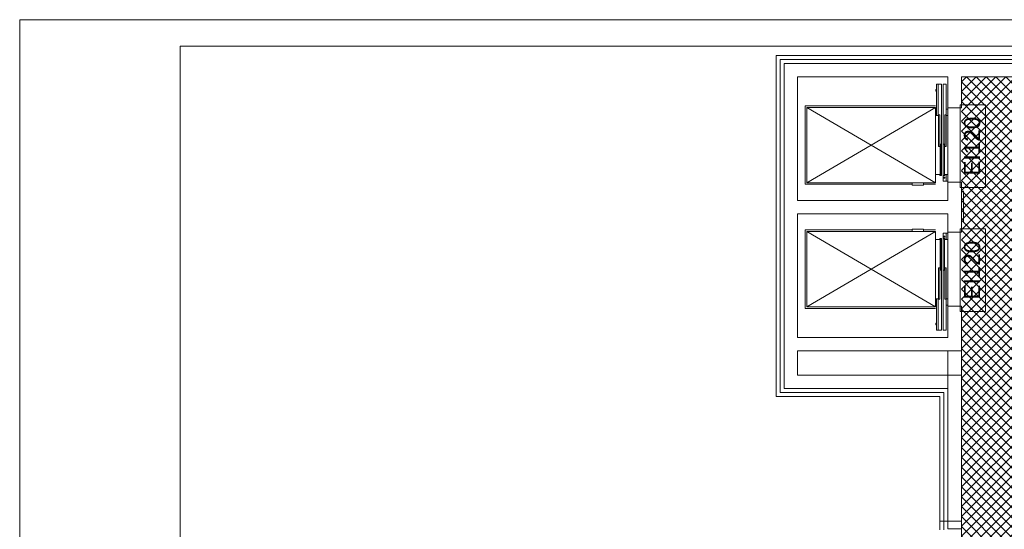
# Paper-space layout 'AP-06 STREFY POŻAROWE I EWAKUACJA - PIĘTRO 4' of a CAD drawing. Header units: millimetres. Extents: x 0 to 594, y 0 to 450.
# Tile 6 of 14: x 0 to 183, y 355 to 450. Entities that reach past the tile are written whole.
import ezdxf
from ezdxf.xclip import XClip

# ---------------------------------------------------------------- set-up
doc = ezdxf.new("R2010")
doc.units = ezdxf.units.MM
doc.header["$MEASUREMENT"] = 0
doc.header["$XCLIPFRAME"] = 0
doc.linetypes.add('DASHED', pattern=[2000, 1000, -1000])
doc.linetypes.add('DASHED2', pattern=[375, 250, -125])
for name, color, linetype, lineweight in [('A_Arkusz_Nr_pióra__1', 7, 'Continuous', 20), ('A_podkład_Nr_pióra__2', 8, 'Continuous', 13), ('A_ppoż proj_Nr_pióra__1', 7, 'Continuous', 20)]:
    doc.layers.add(name, color=color, linetype=linetype, lineweight=lineweight)
doc.layers.add('A_podrys', color=7, linetype='Continuous')
doc.layers.add('A_ppoż proj_Nr_pióra__71', color=7, linetype='Continuous', lineweight=5, true_color=0xcbfe65)
doc.styles.add('STYL_AUTOMATYCZNY_1', font='arial.ttf')
doc.linetypes.add('BATTING', pattern='A,0,[1,AP-06 STREFY POŻAROWE I EWAKUACJA - PIĘTRO 41.Shx,S=4.001,R=0,X=0,Y=0],-4.001,0', length=4.001)

# ---------------------------------------------------------------- blocks, each defined once
blk = doc.blocks.new('Rysunek_1_1', base_point=(-1569.28, -182.96))
at = {"layer": 'A_ppoż proj_Nr_pióra__71', "linetype": 'Continuous', "lineweight": 5, "true_color": 0xcbfe65}
h = blk.add_hatch(dxfattribs=at)
h.set_pattern_fill('bloczki_betonowe_0001', color=71, style=0, pattern_type=2)
h.set_pattern_definition([(45, (-1569.2778, -182.9554), (-0.9192388, 0.9192388), []), (135, (-1569.2778, -182.9554), (0.9192388, 0.9192388), [])])
h.paths.add_polyline_path([(76.12, 226.47), (76.12, 136.57), (203.62, 136.57), (203.62, 201.67), (215.32, 201.67), (215.32, 265.67), (204.02, 265.67), (204.02, 355.07), (211.17, 355.07), (211.17, 439.37), (175.45, 439.37), (175.45, 351.77), (76.12, 351.77), (76.12, 261.87), (141.69, 261.87), (141.69, 259.57), (169.52, 259.57), (169.52, 229.27), (144.25, 229.27), (144.25, 226.47)])
at = {"layer": 'A_podkład_Nr_pióra__2', "color": 8, "linetype": 'Continuous', "lineweight": 13}
for p, q in [((140.92, 379.87), (140.92, 443.37)), ((213.17, 443.37), (140.92, 443.37)), ((142.42, 381.37), (142.42, 441.87)), ((142.42, 441.87), (211.67, 441.87)), ((144.92, 416.37), (144.92, 439.37)), ((144.92, 439.37), (172.92, 439.37)), ((172.92, 439.37), (172.92, 416.37)), ((175.42, 433.57), (175.42, 439.37)), ((175.42, 439.37), (213.17, 439.37)), ((170.65, 436.72), (170.65, 437.02)), ((170.65, 437.02), (170.77, 437.02)), ((170.77, 436.72), (170.65, 436.72)), ((170.77, 438.03), (171.72, 438.03)), ((170.77, 438.03), (170.77, 432.17)), ((171.12, 438.03), (171.12, 432.17)), ((171.72, 420.98), (171.72, 438.03)), ((172.02, 419.97), (172.02, 438.03)), ((172.62, 438.03), (172.02, 438.03)), ((172.62, 438.03), (172.62, 432.17)), ((146.32, 433.97), (170.62, 433.97)), ((146.32, 433.97), (146.32, 419.37)), ((146.62, 433.67), (170.62, 433.67)), ((146.62, 433.67), (146.62, 419.67)), ((146.62, 419.67), (170.62, 433.67)), ((170.62, 419.67), (146.62, 433.67)), ((170.62, 419.67), (170.62, 433.67)), ((172.92, 433.37), (172.62, 433.37)), ((172.92, 433.57), (175.42, 433.57)), ((170.62, 432.17), (171.12, 432.17)), ((171.17, 432.27), (171.4, 432.27)), ((171.17, 426.41), (171.17, 432.27)), ((171.4, 432.27), (171.4, 426.41)), ((172.57, 432.27), (172.34, 432.27)), ((172.34, 432.27), (172.34, 426.41)), ((172.57, 426.41), (172.57, 432.27)), ((172.62, 432.17), (172.92, 432.17)), ((171.4, 426.41), (171.17, 426.41)), ((171.45, 426.87), (171.68, 426.87)), ((171.45, 421.01), (171.45, 426.87)), ((171.68, 426.87), (171.68, 421.01)), ((172.28, 426.87), (172.05, 426.87)), ((172.05, 426.87), (172.05, 421.01)), ((172.28, 421.01), (172.28, 426.87)), ((172.34, 426.41), (172.57, 426.41)), ((171.4, 421.17), (170.62, 421.17)), ((171.4, 420.98), (171.4, 421.17)), ((171.72, 420.98), (171.4, 420.98)), ((171.68, 421.01), (171.45, 421.01)), ((172.02, 420.98), (172.33, 420.98)), ((172.05, 421.01), (172.28, 421.01)), ((172.33, 421.17), (172.92, 421.17)), ((172.33, 420.98), (172.33, 421.17)), ((172.62, 419.97), (172.62, 421.17)), ((146.32, 419.37), (166.25, 419.37)), ((146.62, 419.67), (170.62, 419.67)), ((166.25, 419.22), (166.25, 419.67)), ((168.39, 419.22), (166.25, 419.22)), ((168.39, 419.67), (168.39, 419.22)), ((168.39, 419.37), (170.62, 419.37)), ((172.92, 419.97), (172.02, 419.97)), ((172.92, 419.77), (175.42, 419.77)), ((175.42, 410.47), (175.42, 419.77)), ((172.92, 416.37), (144.92, 416.37)), ((144.92, 390.87), (144.92, 413.87)), ((144.92, 413.87), (172.92, 413.87)), ((172.92, 413.87), (172.92, 390.87)), ((168.39, 411.02), (166.25, 411.02)), ((166.25, 411.02), (166.25, 410.57)), ((168.39, 410.57), (168.39, 411.02)), ((146.32, 410.87), (166.25, 410.87)), ((146.32, 396.27), (146.32, 410.87)), ((146.62, 410.57), (170.62, 410.57)), ((146.62, 396.57), (146.62, 410.57)), ((146.62, 396.57), (170.62, 410.57)), ((170.62, 396.57), (146.62, 410.57)), ((168.39, 410.87), (170.62, 410.87)), ((170.62, 410.57), (170.62, 396.57)), ((171.4, 409.07), (170.62, 409.07)), ((171.72, 409.26), (171.4, 409.26)), ((171.4, 409.26), (171.4, 409.07)), ((171.68, 409.23), (171.45, 409.23)), ((171.45, 409.23), (171.45, 403.37)), ((171.68, 403.37), (171.68, 409.23)), ((171.72, 409.26), (171.72, 392.21)), ((172.92, 410.27), (172.02, 410.27)), ((172.02, 410.27), (172.02, 392.21)), ((172.02, 409.26), (172.33, 409.26)), ((172.05, 403.37), (172.05, 409.23)), ((172.05, 409.23), (172.28, 409.23)), ((172.28, 409.23), (172.28, 403.37)), ((172.33, 409.26), (172.33, 409.07)), ((172.33, 409.07), (172.92, 409.07)), ((172.62, 410.27), (172.62, 409.07)), ((172.92, 410.47), (175.42, 410.47)), ((171.4, 403.83), (171.17, 403.83)), ((171.17, 403.83), (171.17, 397.97)), ((171.4, 397.97), (171.4, 403.83)), ((172.34, 397.97), (172.34, 403.83)), ((172.34, 403.83), (172.57, 403.83)), ((172.57, 403.83), (172.57, 397.97)), ((171.45, 403.37), (171.68, 403.37)), ((172.28, 403.37), (172.05, 403.37)), ((170.62, 398.07), (171.12, 398.07)), ((170.77, 392.21), (170.77, 398.07)), ((171.12, 392.21), (171.12, 398.07)), ((172.62, 398.07), (172.92, 398.07)), ((172.62, 392.21), (172.62, 398.07)), ((146.32, 396.27), (170.62, 396.27)), ((146.62, 396.57), (170.62, 396.57)), ((171.17, 397.97), (171.4, 397.97)), ((172.57, 397.97), (172.34, 397.97)), ((172.92, 396.87), (172.62, 396.87)), ((172.92, 396.67), (175.42, 396.67)), ((175.42, 396.67), (175.42, 351.07)), ((170.77, 393.52), (170.65, 393.52)), ((170.65, 393.52), (170.65, 393.22)), ((170.65, 393.22), (170.77, 393.22)), ((172.92, 390.87), (144.92, 390.87)), ((170.77, 392.21), (171.72, 392.21)), ((172.62, 392.21), (172.02, 392.21)), ((172.92, 388.37), (144.92, 388.37)), ((144.92, 388.37), (144.92, 383.87)), ((172.92, 388.37), (172.92, 355.27)), ((144.92, 383.87), (172.92, 383.87)), ((171.42, 379.87), (140.92, 379.87)), ((172.92, 381.37), (142.42, 381.37)), ((171.42, 379.87), (171.42, 355.07)), ((171.42, 356.67), (175.42, 356.67)), ((172.92, 355.27), (175.42, 355.27))]:
    blk.add_line(p, q, dxfattribs=at)
at = {"layer": 'A_podkład_Nr_pióra__2', "color": 8, "linetype": 'BATTING', "lineweight": 13}
for p, q in [((141.67, 380.62), (141.67, 442.62)), ((212.37, 442.62), (141.67, 442.62)), ((172.17, 380.62), (141.67, 380.62)), ((172.17, 380.62), (172.17, 355.07))]:
    blk.add_line(p, q, dxfattribs=at)
at = {"layer": 'A_podkład_Nr_pióra__2', "color": 8, "linetype": 'DASHED', "lineweight": 13}
blk.add_line((175.82, 412.37), (175.82, 418.17), dxfattribs=at)
at = {"layer": 'A_podkład_Nr_pióra__2', "color": 8, "linetype": 'DASHED2', "lineweight": 13}
for p, q in [((172.92, 388.37), (175.42, 388.37)), ((172.92, 383.87), (175.42, 383.87))]:
    blk.add_line(p, q, dxfattribs=at)
at = {"layer": 'A_podkład_Nr_pióra__2', "color": 8, "linetype": 'Continuous', "lineweight": 13}
for centre in [(172.24, 420.61), (172.24, 409.63)]:
    blk.add_circle(centre, 0.112, dxfattribs=at)
at = {"layer": 'A_ppoż proj_Nr_pióra__1', "color": 7, "linetype": 'Continuous', "lineweight": 20}
for p, q in [((179.95, 434.15), (175.23, 434.15)), ((175.23, 434.15), (175.23, 418.76)), ((179.95, 418.76), (179.95, 434.15)), ((175.23, 418.76), (179.95, 418.76)), ((179.95, 411.08), (175.23, 411.08)), ((175.23, 411.08), (175.23, 395.69)), ((179.95, 395.69), (179.95, 411.08)), ((175.23, 395.69), (179.95, 395.69))]:
    blk.add_line(p, q, dxfattribs=at)
at = {"layer": 'A_ppoż proj_Nr_pióra__1', "color": 7, "linetype": 'Continuous', "lineweight": 20, "char_height": 3, "attachment_point": 5, "rotation": 90, "style": 'STYL_AUTOMATYCZNY_1'}
for insert in [(177.44, 426.46), (177.44, 403.39)]:
    blk.add_mtext('\\A1;{\\pqc;\\fArial|b0|i0|c238|p0;\\W1.000000;EI120}', dxfattribs=dict(at, insert=insert))

psp = doc.layouts.new('AP-06 STREFY POŻAROWE I EWAKUACJA - PIĘTRO 4')

# ---------------------------------------------------------------- linework, layer by layer
at = {"layer": 'A_Arkusz_Nr_pióra__1', "color": 7, "linetype": 'Continuous', "lineweight": 20}
for p, q in [((589.1, 445.1), (29.9, 445.1)), ((29.9, 445.1), (29.9, 4.9))]:
    psp.add_line(p, q, dxfattribs=at)
at = {"layer": 'A_Arkusz_Nr_pióra__1', "color": 7, "linetype": 'Continuous', "lineweight": 20, "flags": 128}
psp.add_lwpolyline([(0, 450), (594, 450), (594, 0), (0, 0)], close=True, dxfattribs=at)

# ---------------------------------------------------------------- block references
at = {"layer": 'A_podrys', "color": 37, "linetype": 'Continuous', "lineweight": 5, "true_color": 0x656532}
ref = psp.add_blockref('Rysunek_1_1', (-1569.28, -182.96), dxfattribs=at)
XClip(ref).set_block_clipping_path([(43.9656447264, 81.2139465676), (557.3639112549, 445.1)])

doc.saveas('drawing.dxf')
